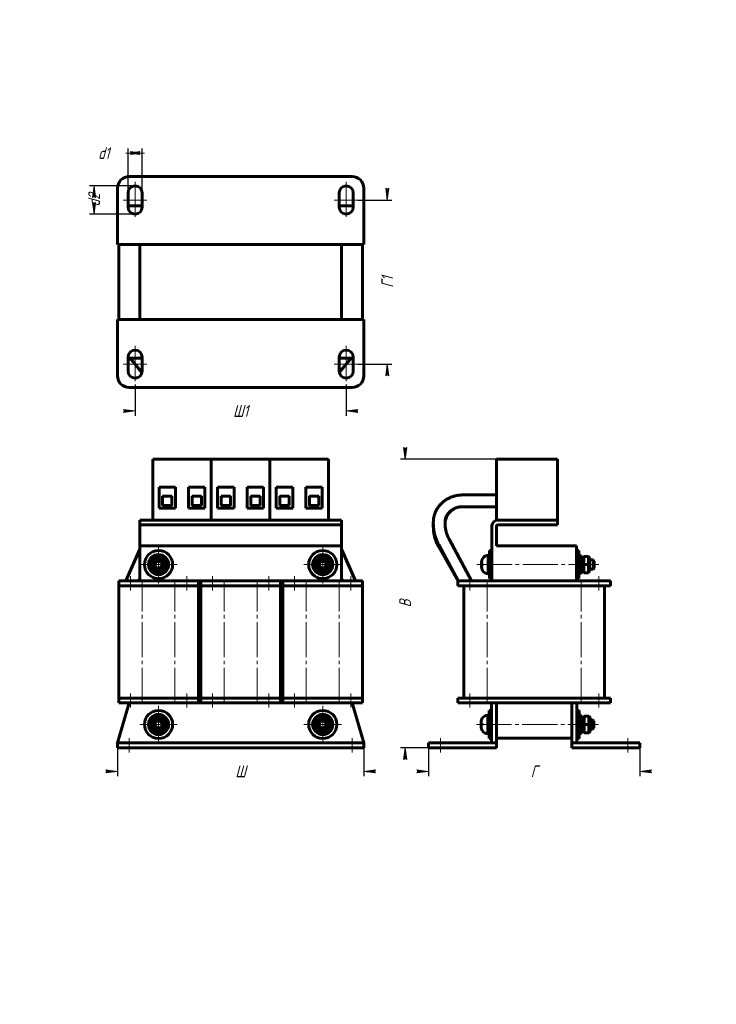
# Model space of a CAD drawing. Header units: millimetres. Extents: x 0 to 297, y 0 to 420.
import ezdxf

# ---------------------------------------------------------------- set-up
doc = ezdxf.new("R2010")
doc.units = ezdxf.units.MM
for name, pattern in [('K5LT_AXLED', [19.5, 15, -1.5, 1.5, -1.5]), ('K5LT_BASIC', [0]), ('K5LT_THIN', [0])]:
    doc.linetypes.add(name, pattern=pattern)
doc.layers.add('Системный слой', color=7, linetype='Continuous')
doc.styles.add('KDIMTEXTSTYLE', font='GOST_AU.SHX', dxfattribs={"width": 0.96, "oblique": 15, "height": 5})
doc.dimstyles.new('KDIMSTYLE (1.00)', dxfattribs={"dimtxt": 5, "dimasz": 1, "dimexe": 2, "dimexo": 0, "dimgap": 1, "dimtad": 1, "dimtxsty": 'KDIMTEXTSTYLE', "dimsah": 1, "dimcen": 0, "dimdle": 1, "dimadec": 0, "dimazin": 0, "dimtfac": 0.667, "dimtmove": 0, "dimatfit": 3, "dimfxl": 1, "dimtvp": 1, "dimtolj": 1, "dimtzin": 0, "dimarcsym": 0})

# ---------------------------------------------------------------- blocks, each defined once
blk = doc.blocks.new('U0')
at = {"layer": 'Системный слой', "color": 30, "linetype": 'K5LT_AXLED', "lineweight": 18, "true_color": 0xff8000}
for q in [(59.2, 127.37), (51.2, 119.37), (67.2, 119.37), (59.2, 111.37)]:
    blk.add_line((59.2, 119.37), q, dxfattribs=at)
blk = doc.blocks.new('U1')
at = {"layer": 'Системный слой', "color": 30, "linetype": 'K5LT_AXLED', "lineweight": 18, "true_color": 0xff8000}
for q in [(59.2, 195.57), (51.2, 187.57), (67.2, 187.57), (59.2, 179.57)]:
    blk.add_line((59.2, 187.57), q, dxfattribs=at)
blk = doc.blocks.new('U2')
at = {"layer": 'Системный слой', "color": 30, "linetype": 'K5LT_AXLED', "lineweight": 18, "true_color": 0xff8000}
for q in [(129.2, 127.37), (121.2, 119.37), (137.2, 119.37), (129.2, 111.37)]:
    blk.add_line((129.2, 119.37), q, dxfattribs=at)
blk = doc.blocks.new('U3')
at = {"layer": 'Системный слой', "color": 30, "linetype": 'K5LT_AXLED', "lineweight": 18, "true_color": 0xff8000}
for q in [(129.2, 195.57), (121.2, 187.57), (137.2, 187.57), (129.2, 179.57)]:
    blk.add_line((129.2, 187.57), q, dxfattribs=at)
blk = doc.blocks.new('KDIMARROW_01')
at = {"layer": 'Системный слой'}
blk.add_hatch(color=0, dxfattribs=at).paths.add_polyline_path([(-5, -0.66), (0, 0), (-5, 0.66), (-4.5, 0)])
at = {"layer": 'Системный слой', "color": 0, "linetype": 'K5LT_THIN', "lineweight": 18}
for p, q in [((-4.5, 0), (-5, 0.66)), ((-5, 0.66), (0, 0)), ((0, 0), (-5, -0.66)), ((-5, -0.66), (-4.5, 0)), ((0, 0), (-1, 0))]:
    blk.add_line(p, q, dxfattribs=at)
blk = doc.blocks.new('KDIMARROW_02')
at = {"layer": 'Системный слой'}
blk.add_hatch(color=0, dxfattribs=at).paths.add_polyline_path([(4.5, 0), (5, 0.66), (0, 0), (5, -0.66)])
at = {"layer": 'Системный слой', "color": 0, "linetype": 'K5LT_THIN', "lineweight": 18}
for p, q in [((0, 0), (-1, 0)), ((5, 0.66), (0, 0)), ((0, 0), (5, -0.66)), ((0, 0), (7, 0)), ((4.5, 0), (5, 0.66)), ((5, -0.66), (4.5, 0))]:
    blk.add_line(p, q, dxfattribs=at)

msp = doc.modelspace()

# ---------------------------------------------------------------- linework, layer by layer
at = {"layer": 'Системный слой', "color": 150, "linetype": 'K5LT_BASIC', "lineweight": 60, "true_color": 0x0080ff}
for p, q in [((46.703, 353.086), (141.703, 353.086)), ((41.703, 324.086), (41.703, 348.086)), ((46.203, 340.086), (46.203, 346.086)), ((52.203, 346.086), (52.203, 340.086)), ((136.203, 340.086), (136.203, 346.086)), ((142.203, 346.086), (142.203, 340.086)), ((146.703, 348.086), (146.703, 324.086)), ((47.203, 340.586), (52.203, 340.586)), ((136.203, 340.586), (141.203, 340.586)), ((146.703, 324.086), (41.703, 324.086)), ((42.203, 292.086), (42.203, 324.086)), ((51.203, 292.086), (51.203, 324.086)), ((137.203, 324.086), (137.203, 292.086)), ((146.203, 324.086), (146.203, 292.086)), ((41.703, 268.086), (41.703, 292.086)), ((41.703, 292.086), (146.703, 292.086)), ((146.703, 292.086), (146.703, 268.086)), ((46.203, 270.086), (46.203, 276.086)), ((52.141, 269.477), (47.151, 275.586)), ((52.203, 275.586), (47.203, 275.586)), ((52.203, 276.086), (52.203, 270.086)), ((136.203, 270.086), (136.203, 276.086)), ((141.203, 275.586), (136.203, 275.586)), ((136.266, 269.477), (141.256, 275.586)), ((142.203, 276.086), (142.203, 270.086)), ((141.703, 263.086), (46.703, 263.086)), ((56.703, 206.571), (56.703, 232.571)), ((56.703, 232.571), (81.703, 232.571)), ((81.703, 206.571), (81.703, 232.571)), ((81.703, 232.571), (106.703, 232.571)), ((81.703, 206.571), (81.703, 232.571)), ((106.703, 206.571), (106.703, 232.571)), ((106.703, 206.571), (106.703, 232.571)), ((106.703, 232.571), (131.703, 232.571)), ((131.703, 206.571), (131.703, 232.571)), ((203.353, 206.571), (203.353, 232.571)), ((203.353, 232.571), (229.353, 232.571)), ((229.353, 206.571), (229.353, 232.571)), ((66.403, 220.571), (59.403, 220.571)), ((59.403, 220.571), (59.403, 211.571)), ((66.403, 211.571), (66.403, 220.571)), ((72.003, 220.571), (72.003, 211.571)), ((79.003, 220.571), (72.003, 220.571)), ((79.003, 211.571), (79.003, 220.571)), ((91.403, 220.571), (84.403, 220.571)), ((84.403, 220.571), (84.403, 211.571)), ((91.403, 211.571), (91.403, 220.571)), ((97.003, 220.571), (97.003, 211.571)), ((104.003, 220.571), (97.003, 220.571)), ((104.003, 211.571), (104.003, 220.571)), ((116.403, 220.571), (109.403, 220.571)), ((109.403, 220.571), (109.403, 211.571)), ((116.403, 211.571), (116.403, 220.571)), ((122.003, 220.571), (122.003, 211.571)), ((129.003, 220.571), (122.003, 220.571)), ((129.003, 211.571), (129.003, 220.571)), ((60.903, 216.771), (60.903, 212.771)), ((64.903, 216.771), (60.903, 216.771)), ((64.903, 212.771), (64.903, 216.771)), ((77.503, 216.771), (73.503, 216.771)), ((73.503, 216.771), (73.503, 212.771)), ((77.503, 212.771), (77.503, 216.771)), ((85.903, 216.771), (85.903, 212.771)), ((89.903, 216.771), (85.903, 216.771)), ((89.903, 212.771), (89.903, 216.771)), ((102.503, 216.771), (98.503, 216.771)), ((98.503, 216.771), (98.503, 212.771)), ((102.503, 212.771), (102.503, 216.771)), ((110.903, 216.771), (110.903, 212.771)), ((114.903, 216.771), (110.903, 216.771)), ((114.903, 212.771), (114.903, 216.771)), ((127.503, 216.771), (123.503, 216.771)), ((123.503, 216.771), (123.503, 212.771)), ((127.503, 212.771), (127.503, 216.771)), ((203.353, 217.271), (188.853, 217.271)), ((59.403, 211.571), (66.403, 211.571)), ((60.903, 212.771), (64.903, 212.771)), ((64.903, 213.102), (64.759, 212.771)), ((72.003, 211.571), (79.003, 211.571)), ((73.503, 212.771), (77.503, 212.771)), ((84.403, 211.571), (91.403, 211.571)), ((85.903, 212.771), (89.903, 212.771)), ((97.003, 211.571), (104.003, 211.571)), ((98.503, 212.771), (102.503, 212.771)), ((109.403, 211.571), (116.403, 211.571)), ((110.903, 212.771), (114.903, 212.771)), ((122.003, 211.571), (129.003, 211.571)), ((123.503, 213.102), (123.648, 212.771)), ((123.503, 212.771), (127.503, 212.771)), ((203.353, 212.271), (188.853, 212.271)), ((51.203, 206.571), (56.203, 206.571)), ((51.203, 206.571), (51.203, 204.571)), ((132.203, 206.571), (56.203, 206.571)), ((56.619, 206.601), (56.606, 206.571)), ((56.703, 206.795), (56.619, 206.601)), ((56.703, 206.571), (81.703, 206.571)), ((81.703, 206.571), (106.703, 206.571)), ((106.703, 206.571), (131.703, 206.571)), ((131.703, 206.795), (131.788, 206.601)), ((131.788, 206.601), (131.801, 206.571)), ((132.203, 206.571), (137.203, 206.571)), ((137.203, 204.571), (137.203, 206.571)), ((203.353, 206.571), (203.853, 206.571)), ((203.853, 206.571), (224.353, 206.571)), ((224.353, 206.571), (229.353, 206.571)), ((229.353, 206.571), (229.353, 204.571)), ((56.203, 204.571), (51.203, 204.571)), ((51.203, 204.071), (51.203, 204.571)), ((51.203, 195.571), (51.203, 204.071)), ((56.203, 204.571), (132.203, 204.571)), ((137.203, 204.571), (132.203, 204.571)), ((137.203, 204.571), (137.203, 204.071)), ((137.203, 195.571), (137.203, 204.071)), ((176.353, 205.602), (176.353, 205.26)), ((176.353, 204.907), (176.353, 204.822)), ((176.353, 204.822), (176.353, 203.731)), ((181.353, 205.602), (181.353, 205.26)), ((201.353, 180.571), (201.353, 204.071)), ((203.353, 195.571), (203.353, 204.071)), ((203.853, 204.571), (224.353, 204.571)), ((229.353, 204.571), (224.353, 204.571)), ((183.091, 198.384), (192.587, 180.571)), ((51.203, 194.166), (45.283, 180.571)), ((51.203, 180.571), (51.203, 195.571)), ((51.203, 195.571), (137.203, 195.571)), ((137.203, 180.571), (137.203, 195.571)), ((137.203, 194.166), (143.124, 180.571)), ((178.576, 195.235), (186.804, 180.571)), ((178.679, 196.031), (186.921, 180.571)), ((200.353, 193.571), (201.353, 193.571)), ((200.353, 193.571), (200.353, 181.571)), ((203.353, 195.571), (237.353, 195.571)), ((237.353, 180.571), (237.353, 195.571)), ((237.353, 193.571), (238.353, 193.571)), ((238.353, 193.571), (238.353, 181.571)), ((57.183, 191.071), (55.162, 187.571)), ((57.471, 190.571), (55.739, 187.571)), ((61.224, 191.071), (57.183, 191.071)), ((57.183, 191.071), (57.471, 190.571)), ((60.935, 190.571), (57.471, 190.571)), ((61.224, 191.071), (60.935, 190.571)), ((62.667, 187.571), (60.935, 190.571)), ((63.245, 187.571), (61.224, 191.071)), ((127.183, 191.071), (125.162, 187.571)), ((127.471, 190.571), (125.739, 187.571)), ((131.224, 191.071), (127.183, 191.071)), ((127.183, 191.071), (127.471, 190.571)), ((130.935, 190.571), (127.471, 190.571)), ((131.224, 191.071), (130.935, 190.571)), ((132.667, 187.571), (130.935, 190.571)), ((133.245, 187.571), (131.224, 191.071)), ((197.329, 190.071), (197.336, 190.071)), ((199.753, 191.871), (199.753, 183.271)), ((199.753, 191.871), (200.353, 191.871)), ((238.353, 191.871), (238.953, 191.871)), ((238.953, 191.871), (238.953, 183.271)), ((240.453, 191.071), (239.953, 190.571)), ((239.953, 190.571), (239.953, 187.571)), ((240.453, 191.071), (242.453, 191.071)), ((240.453, 191.071), (240.453, 187.571)), ((242.453, 191.071), (242.453, 187.571)), ((242.453, 191.071), (242.953, 190.571)), ((242.953, 190.571), (242.953, 187.571)), ((242.953, 189.571), (244.453, 189.571)), ((244.453, 189.571), (244.453, 185.571)), ((244.453, 189.571), (244.953, 189.071)), ((244.953, 189.071), (244.953, 186.071)), ((55.162, 187.571), (57.183, 184.071)), ((55.162, 187.571), (55.739, 187.571)), ((55.739, 187.571), (57.471, 184.571)), ((60.935, 184.571), (62.667, 187.571)), ((61.224, 184.071), (63.245, 187.571)), ((63.245, 187.571), (62.667, 187.571)), ((125.162, 187.571), (127.183, 184.071)), ((125.162, 187.571), (125.739, 187.571)), ((125.739, 187.571), (127.471, 184.571)), ((130.935, 184.571), (132.667, 187.571)), ((131.224, 184.071), (133.245, 187.571)), ((133.245, 187.571), (132.667, 187.571)), ((196.953, 187.821), (196.953, 188.642)), ((196.953, 187.821), (197.336, 187.821)), ((196.953, 186.499), (196.953, 187.321)), ((197.336, 187.321), (196.953, 187.321)), ((197.336, 185.071), (197.329, 185.071)), ((239.953, 187.571), (239.953, 184.571)), ((240.453, 187.571), (239.953, 187.571)), ((240.453, 187.571), (242.453, 187.571)), ((240.453, 187.571), (240.453, 184.071)), ((242.453, 187.571), (242.453, 184.071)), ((242.453, 187.571), (242.953, 187.571)), ((242.953, 187.571), (242.953, 184.571)), ((242.953, 185.571), (244.453, 185.571)), ((244.453, 185.571), (244.953, 186.071)), ((51.203, 181.643), (50.737, 180.571)), ((57.183, 184.071), (57.471, 184.571)), ((57.183, 184.071), (61.224, 184.071)), ((57.471, 184.571), (60.935, 184.571)), ((61.224, 184.071), (60.935, 184.571)), ((127.183, 184.071), (127.471, 184.571)), ((127.183, 184.071), (131.224, 184.071)), ((127.471, 184.571), (130.935, 184.571)), ((131.224, 184.071), (130.935, 184.571)), ((137.203, 181.643), (137.67, 180.571)), ((199.753, 183.271), (200.353, 183.271)), ((200.353, 181.571), (201.353, 181.571)), ((237.353, 181.571), (238.353, 181.571)), ((238.353, 183.271), (238.953, 183.271)), ((240.453, 184.071), (239.953, 184.571)), ((240.453, 184.071), (242.453, 184.071)), ((242.453, 184.071), (242.953, 184.571)), ((42.203, 180.571), (47.203, 180.571)), ((42.203, 178.571), (42.203, 180.571)), ((42.203, 130.571), (42.203, 178.571)), ((42.203, 178.571), (47.203, 178.571)), ((47.203, 180.571), (71.203, 180.571)), ((47.203, 178.571), (71.203, 178.571)), ((71.203, 180.571), (76.203, 180.571)), ((71.203, 178.571), (76.203, 178.571)), ((76.203, 180.571), (77.203, 180.571)), ((76.203, 178.571), (76.203, 180.571)), ((76.203, 130.571), (76.203, 178.571)), ((77.203, 180.571), (82.203, 180.571)), ((77.203, 178.571), (77.203, 180.571)), ((77.203, 130.571), (77.203, 178.571)), ((77.203, 178.571), (82.203, 178.571)), ((82.203, 180.571), (106.203, 180.571)), ((82.203, 178.571), (106.203, 178.571)), ((106.203, 180.571), (111.203, 180.571)), ((106.203, 178.571), (111.203, 178.571)), ((111.203, 178.571), (111.203, 180.571)), ((111.203, 180.571), (112.203, 180.571)), ((111.203, 130.571), (111.203, 178.571)), ((112.203, 180.571), (117.203, 180.571)), ((112.203, 178.571), (112.203, 180.571)), ((112.203, 130.571), (112.203, 178.571)), ((112.203, 178.571), (117.203, 178.571)), ((117.203, 180.571), (141.203, 180.571)), ((117.203, 178.571), (141.203, 178.571)), ((141.203, 180.571), (146.203, 180.571)), ((141.203, 178.571), (146.203, 178.571)), ((146.203, 178.571), (146.203, 180.571)), ((146.203, 130.571), (146.203, 178.571)), ((186.853, 180.571), (186.804, 180.571)), ((186.853, 178.571), (186.853, 180.571)), ((186.853, 180.571), (191.853, 180.571)), ((186.853, 178.571), (191.853, 178.571)), ((189.353, 130.571), (189.353, 178.571)), ((191.853, 180.571), (246.853, 180.571)), ((191.853, 178.571), (246.853, 178.571)), ((199.353, 178.571), (239.353, 178.571)), ((246.853, 180.571), (251.853, 180.571)), ((246.853, 178.571), (251.853, 178.571)), ((249.353, 130.571), (249.353, 178.571)), ((251.853, 178.571), (251.853, 180.571)), ((42.203, 130.571), (47.203, 130.571)), ((42.203, 128.571), (42.203, 130.571)), ((47.203, 130.571), (71.203, 130.571)), ((71.203, 130.571), (76.203, 130.571)), ((76.203, 128.571), (76.203, 130.571)), ((77.203, 130.571), (82.203, 130.571)), ((77.203, 128.571), (77.203, 130.571)), ((82.203, 130.571), (106.203, 130.571)), ((106.203, 130.571), (111.203, 130.571)), ((111.203, 128.571), (111.203, 130.571)), ((112.203, 130.571), (117.203, 130.571)), ((112.203, 128.571), (112.203, 130.571)), ((117.203, 130.571), (141.203, 130.571)), ((141.203, 130.571), (146.203, 130.571)), ((146.203, 128.571), (146.203, 130.571)), ((186.853, 128.571), (186.853, 130.571)), ((186.853, 130.571), (191.853, 130.571)), ((191.853, 130.571), (246.853, 130.571)), ((199.353, 130.571), (239.353, 130.571)), ((246.853, 130.571), (251.853, 130.571)), ((251.853, 128.571), (251.853, 130.571)), ((41.703, 111.571), (46.703, 128.571)), ((42.203, 128.571), (47.203, 128.571)), ((47.203, 128.571), (71.203, 128.571)), ((71.203, 128.571), (76.203, 128.571)), ((76.203, 128.571), (77.203, 128.571)), ((77.203, 128.571), (82.203, 128.571)), ((82.203, 128.571), (106.203, 128.571)), ((106.203, 128.571), (111.203, 128.571)), ((111.203, 128.571), (112.203, 128.571)), ((112.203, 128.571), (117.203, 128.571)), ((117.203, 128.571), (141.203, 128.571)), ((141.203, 128.571), (146.203, 128.571)), ((141.703, 128.571), (146.703, 111.571)), ((186.853, 128.571), (191.853, 128.571)), ((191.853, 128.571), (246.853, 128.571)), ((201.153, 128.571), (201.153, 111.571)), ((203.353, 111.571), (203.353, 128.571)), ((235.353, 128.571), (235.353, 111.571)), ((237.553, 111.571), (237.553, 128.571)), ((246.853, 128.571), (251.853, 128.571)), ((57.183, 122.871), (55.162, 119.371)), ((57.471, 122.371), (55.739, 119.371)), ((61.224, 122.871), (57.183, 122.871)), ((57.183, 122.871), (57.471, 122.371)), ((60.935, 122.371), (57.471, 122.371)), ((61.224, 122.871), (60.935, 122.371)), ((62.667, 119.371), (60.935, 122.371)), ((63.245, 119.371), (61.224, 122.871)), ((127.183, 122.871), (125.162, 119.371)), ((127.471, 122.371), (125.739, 119.371)), ((131.224, 122.871), (127.183, 122.871)), ((127.183, 122.871), (127.471, 122.371)), ((130.935, 122.371), (127.471, 122.371)), ((131.224, 122.871), (130.935, 122.371)), ((132.667, 119.371), (130.935, 122.371)), ((133.245, 119.371), (131.224, 122.871)), ((197.129, 121.871), (197.136, 121.871)), ((199.553, 123.671), (199.553, 115.071)), ((199.553, 123.671), (200.153, 123.671)), ((200.153, 125.371), (201.153, 125.371)), ((200.153, 125.371), (200.153, 113.371)), ((237.553, 125.371), (238.553, 125.371)), ((238.553, 125.371), (238.553, 113.371)), ((238.553, 123.671), (239.153, 123.671)), ((239.153, 123.671), (239.153, 115.071)), ((240.653, 122.871), (240.153, 122.371)), ((240.153, 122.371), (240.153, 119.371)), ((240.653, 122.871), (242.653, 122.871)), ((240.653, 122.871), (240.653, 119.371)), ((242.653, 122.871), (242.653, 119.371)), ((242.653, 122.871), (243.153, 122.371)), ((243.153, 122.371), (243.153, 119.371)), ((55.162, 119.371), (57.183, 115.871)), ((55.162, 119.371), (55.739, 119.371)), ((55.739, 119.371), (57.471, 116.371)), ((60.935, 116.371), (62.667, 119.371)), ((61.224, 115.871), (63.245, 119.371)), ((63.245, 119.371), (62.667, 119.371)), ((125.162, 119.371), (127.183, 115.871)), ((125.162, 119.371), (125.739, 119.371)), ((125.739, 119.371), (127.471, 116.371)), ((130.935, 116.371), (132.667, 119.371)), ((131.224, 115.871), (133.245, 119.371)), ((133.245, 119.371), (132.667, 119.371)), ((196.753, 119.621), (196.753, 120.442)), ((196.753, 119.621), (197.136, 119.621)), ((196.753, 118.299), (196.753, 119.121)), ((197.136, 119.121), (196.753, 119.121)), ((240.153, 119.371), (240.153, 116.371)), ((240.653, 119.371), (240.153, 119.371)), ((240.653, 119.371), (242.653, 119.371)), ((240.653, 119.371), (240.653, 115.871)), ((242.653, 119.371), (242.653, 115.871)), ((242.653, 119.371), (243.153, 119.371)), ((243.153, 121.371), (244.253, 121.371)), ((243.153, 119.371), (243.153, 116.371)), ((244.253, 121.371), (244.253, 117.371)), ((244.253, 121.371), (244.753, 120.871)), ((244.253, 117.371), (244.753, 117.871)), ((244.753, 120.871), (244.753, 117.871)), ((57.183, 115.871), (57.471, 116.371)), ((57.183, 115.871), (61.224, 115.871)), ((57.471, 116.371), (60.935, 116.371)), ((61.224, 115.871), (60.935, 116.371)), ((127.183, 115.871), (127.471, 116.371)), ((127.183, 115.871), (131.224, 115.871)), ((127.471, 116.371), (130.935, 116.371)), ((131.224, 115.871), (130.935, 116.371)), ((197.136, 116.871), (197.129, 116.871)), ((199.553, 115.071), (200.153, 115.071)), ((203.353, 113.571), (235.353, 113.571)), ((238.553, 115.071), (239.153, 115.071)), ((240.653, 115.871), (240.153, 116.371)), ((240.653, 115.871), (242.653, 115.871)), ((242.653, 115.871), (243.153, 116.371)), ((243.153, 117.371), (244.253, 117.371)), ((41.703, 109.371), (41.703, 111.571)), ((41.703, 111.571), (46.703, 111.571)), ((41.703, 109.371), (46.703, 109.371)), ((46.703, 111.571), (141.703, 111.571)), ((46.703, 109.371), (141.703, 109.371)), ((141.703, 111.571), (146.703, 111.571)), ((141.703, 109.371), (146.703, 109.371)), ((146.703, 109.371), (146.703, 111.571)), ((174.353, 109.371), (174.353, 111.571)), ((174.353, 111.571), (179.353, 111.571)), ((174.353, 109.371), (179.353, 109.371)), ((179.353, 111.571), (201.153, 111.571)), ((179.353, 109.371), (203.353, 109.371)), ((200.153, 113.371), (201.153, 113.371)), ((201.153, 111.571), (203.353, 111.571)), ((203.353, 109.371), (203.353, 111.571)), ((235.353, 109.371), (235.353, 111.571)), ((235.353, 111.571), (237.553, 111.571)), ((235.353, 109.371), (259.353, 109.371)), ((237.553, 113.371), (238.553, 113.371)), ((237.553, 111.571), (259.353, 111.571)), ((259.353, 111.571), (264.353, 111.571)), ((259.353, 109.371), (264.353, 109.371)), ((264.353, 109.371), (264.353, 111.571))]:
    msp.add_line(p, q, dxfattribs=at)
at = {"layer": 'Системный слой', "color": 30, "linetype": 'K5LT_AXLED', "lineweight": 18, "true_color": 0xff8000}
for p, q in [((49.203, 350.879), (49.203, 334.394)), ((139.203, 350.879), (139.203, 334.394)), ((44.14, 343.086), (54.274, 343.086)), ((134.14, 343.086), (144.274, 343.086)), ((49.203, 280.879), (49.203, 264.394)), ((139.203, 280.879), (139.203, 264.394)), ((44.14, 273.086), (54.274, 273.086)), ((134.14, 273.086), (144.274, 273.086)), ((194.953, 187.571), (246.953, 187.571)), ((197.753, 187.571), (200.353, 187.571)), ((200.353, 187.571), (203.353, 187.571)), ((235.353, 187.571), (238.353, 187.571)), ((238.353, 187.571), (240.953, 187.571)), ((47.203, 176.571), (47.203, 182.571)), ((71.203, 176.571), (71.203, 182.571)), ((82.203, 176.571), (82.203, 182.571)), ((106.203, 176.571), (106.203, 182.571)), ((117.203, 176.571), (117.203, 182.571)), ((141.203, 176.571), (141.203, 182.571)), ((191.853, 176.571), (191.853, 182.571)), ((246.853, 176.571), (246.853, 182.571)), ((52.203, 128.571), (52.203, 180.571)), ((66.203, 128.571), (66.203, 180.571)), ((87.203, 128.571), (87.203, 180.571)), ((101.203, 128.571), (101.203, 180.571)), ((122.203, 128.571), (122.203, 180.571)), ((136.203, 128.571), (136.203, 180.571)), ((199.353, 128.571), (199.353, 180.571)), ((239.353, 128.571), (239.353, 180.571)), ((47.203, 126.571), (47.203, 132.571)), ((71.203, 126.571), (71.203, 132.571)), ((82.203, 126.571), (82.203, 132.571)), ((106.203, 126.571), (106.203, 132.571)), ((117.203, 126.571), (117.203, 132.571)), ((141.203, 126.571), (141.203, 132.571)), ((191.853, 126.571), (191.853, 132.571)), ((246.853, 126.571), (246.853, 132.571)), ((194.753, 119.371), (246.753, 119.371)), ((197.553, 119.371), (200.153, 119.371)), ((200.153, 119.371), (203.153, 119.371)), ((235.553, 119.371), (238.553, 119.371)), ((238.553, 119.371), (241.153, 119.371)), ((46.703, 107.371), (46.703, 113.571)), ((141.703, 107.371), (141.703, 113.571)), ((179.353, 107.371), (179.353, 113.571)), ((259.353, 107.371), (259.353, 113.571))]:
    msp.add_line(p, q, dxfattribs=at)
at = {"layer": 'Системный слой', "color": 150, "linetype": 'K5LT_BASIC', "lineweight": 60, "true_color": 0x0080ff}
for centre, radius in [((59.203, 187.571), 6), ((129.203, 187.571), 6), ((59.203, 187.571), 4.3), ((59.203, 187.571), 2.5), ((59.203, 187.571), 2), ((59.203, 187.571), 1.5), ((129.203, 187.571), 4.3), ((129.203, 187.571), 2.5), ((129.203, 187.571), 2), ((129.203, 187.571), 1.5), ((59.203, 119.371), 6), ((59.203, 119.371), 4.3), ((59.203, 119.371), 2.5), ((129.203, 119.371), 6), ((129.203, 119.371), 4.3), ((129.203, 119.371), 2.5), ((59.203, 119.371), 2), ((59.203, 119.371), 1.5), ((129.203, 119.371), 2), ((129.203, 119.371), 1.5)]:
    msp.add_circle(centre, radius, dxfattribs=at)
for centre, radius, start, end in [((46.703, 348.086), 5, 90, 180), ((141.703, 348.086), 5, 0, 90), ((49.203, 346.086), 3, 0, 180), ((139.203, 346.086), 3, 0, 180), ((47.203, 335.586), 5, 90, 101.53696), ((141.203, 335.586), 5, 78.46304, 90), ((49.203, 340.086), 3, 180, 0), ((139.203, 340.086), 3, 180, 0), ((49.203, 276.086), 3, 0, 180), ((139.203, 276.086), 3, 0, 180), ((47.203, 280.586), 5, 258.46304, 270), ((141.203, 280.586), 5, 270, 281.53696), ((49.203, 270.086), 3, 180, 0), ((139.203, 270.086), 3, 180, 0), ((46.703, 268.086), 5, 180, 270), ((141.703, 268.086), 5, 270, 0), ((62.903, 214.771), 2.5, 126.8699, 143.1301), ((62.903, 214.771), 2.5, 36.8699, 53.1301), ((75.503, 214.771), 2.5, 126.8699, 143.1301), ((75.503, 214.771), 2.5, 36.8699, 53.1301), ((87.903, 214.771), 2.5, 126.8699, 143.1301), ((87.903, 214.771), 2.5, 36.8699, 53.1301), ((100.503, 214.771), 2.5, 126.8699, 143.1301), ((100.503, 214.771), 2.5, 36.8699, 53.1301), ((112.903, 214.771), 2.5, 126.8699, 143.1301), ((112.903, 214.771), 2.5, 36.8699, 53.1301), ((125.503, 214.771), 2.5, 126.8699, 143.1301), ((125.503, 214.771), 2.5, 36.8699, 53.1301), ((62.903, 214.771), 2.5, 216.8699, 233.1301), ((62.903, 214.771), 2.5, 306.8699, 323.1301), ((75.503, 214.771), 2.5, 216.8699, 233.1301), ((75.503, 214.771), 2.5, 306.8699, 323.1301), ((87.903, 214.771), 2.5, 216.8699, 233.1301), ((87.903, 214.771), 2.5, 306.8699, 323.1301), ((100.503, 214.771), 2.5, 216.8699, 233.1301), ((100.503, 214.771), 2.5, 306.8699, 323.1301), ((112.903, 214.771), 2.5, 216.8699, 233.1301), ((112.903, 214.771), 2.5, 306.8699, 323.1301), ((125.503, 214.771), 2.5, 216.8699, 233.1301), ((125.503, 214.771), 2.5, 306.8699, 323.1301), ((203.853, 204.071), 2.5, 90, 180), ((203.853, 204.071), 0.5, 90, 180), ((199.753, 188.671), 2.8, 90, 150.00002), ((199.753, 186.471), 2.8, 209.99998, 270), ((239.453, 184.821), 0.5, 180, 0), ((199.553, 120.471), 2.8, 90, 150.00002), ((199.553, 118.271), 2.8, 209.99998, 270), ((239.653, 116.621), 0.5, 180, 0)]:
    msp.add_arc(centre, radius, start, end, dxfattribs=at)
for points, knots in [([(188.853, 217.271), (188.342, 217.271), (187.83, 217.241), (186.822, 217.125), (186.325, 217.039), (185.355, 216.815), (184.883, 216.677), (184.272, 216.461), (184.125, 216.406), (183.91, 216.321), (183.842, 216.293), (183.653, 216.215), (183.533, 216.163), (183.198, 216.012), (182.984, 215.908), (182.358, 215.583), (181.955, 215.345), (181.186, 214.83), (180.819, 214.554), (180.126, 213.97), (179.8, 213.662), (179.188, 213.017), (178.904, 212.681), (178.378, 211.985), (178.136, 211.626), (177.699, 210.888), (177.503, 210.51), (177.156, 209.739), (177.005, 209.346), (176.751, 208.551), (176.646, 208.148), (176.484, 207.336), (176.426, 206.927), (176.366, 206.212), (176.353, 205.907), (176.353, 205.602)], [0, 0, 0, 0, 1.5742933, 1.5742933, 3.1262399, 3.1262399, 4.6462734, 4.6462734, 5.1344738, 5.1344738, 5.3632943, 5.3632943, 5.7700886, 5.7700886, 6.5074036, 6.5074036, 7.9696123, 7.9696123, 9.4086754, 9.4086754, 10.8263863, 10.8263863, 12.225163, 12.225163, 13.6076834, 13.6076834, 14.9744816, 14.9744816, 16.3283686, 16.3283686, 17.6734066, 17.6734066, 19.0105165, 19.0105165, 20, 20, 20, 20]), ([(188.853, 212.271), (188.699, 212.271), (188.544, 212.266), (188.184, 212.247), (187.978, 212.228), (187.462, 212.161), (187.154, 212.103), (186.555, 211.955), (186.264, 211.865), (185.702, 211.658), (185.432, 211.54), (184.99, 211.318), (184.814, 211.221), (184.504, 211.034), (184.369, 210.946), (184.125, 210.777), (184.016, 210.696), (183.697, 210.447), (183.496, 210.271), (183.121, 209.904), (182.947, 209.714), (182.627, 209.322), (182.48, 209.121), (182.215, 208.71), (182.096, 208.5), (181.885, 208.074), (181.793, 207.859), (181.635, 207.424), (181.569, 207.204), (181.464, 206.763), (181.424, 206.541), (181.368, 206.08), (181.353, 205.841), (181.353, 205.602)], [0, 0, 0, 0, 0.8122185, 0.8122185, 1.8951766, 1.8951766, 3.5462819, 3.5462819, 5.1631562, 5.1631562, 6.7476132, 6.7476132, 7.8431839, 7.8431839, 8.7314242, 8.7314242, 9.4850463, 9.4850463, 10.9872907, 10.9872907, 12.4619831, 12.4619831, 13.9113204, 13.9113204, 15.3388676, 15.3388676, 16.7485731, 16.7485731, 18.1417077, 18.1417077, 19.5238171, 19.5238171, 21, 21, 21, 21]), ([(188.853, 212.271), (188.539, 212.271), (188.225, 212.251), (187.602, 212.173), (187.294, 212.115), (186.69, 211.961), (186.394, 211.866), (185.817, 211.64), (185.537, 211.51), (184.996, 211.217), (184.735, 211.055), (184.237, 210.701), (184, 210.509), (183.551, 210.099), (183.34, 209.881), (182.947, 209.422), (182.764, 209.181), (182.431, 208.681), (182.28, 208.421), (182.011, 207.886), (181.893, 207.611), (181.69, 207.05), (181.606, 206.763), (181.487, 206.244), (181.446, 206.012), (181.396, 205.625), (181.38, 205.471), (181.363, 205.213), (181.359, 205.109), (181.356, 205.005)], [0, 0, 0, 0, 1.6802871, 1.6802871, 3.350596, 3.350596, 5.0106711, 5.0106711, 6.6611101, 6.6611101, 8.3024617, 8.3024617, 9.9354796, 9.9354796, 11.5610831, 11.5610831, 13.1801974, 13.1801974, 14.7933776, 14.7933776, 16.4016635, 16.4016635, 18.0067788, 18.0067788, 19.2766109, 19.2766109, 20.1096156, 20.1096156, 20.6711748, 20.6711748, 20.6711748, 20.6711748]), ([(176.353, 205.26), (176.353, 205.194), (176.354, 205.129), (176.355, 205.048), (176.354, 205.032), (176.356, 204.987), (176.356, 204.957), (176.357, 204.897), (176.357, 204.867), (176.358, 204.827), (176.358, 204.817), (176.372, 204.49), (176.389, 204.175), (176.404, 203.857), (176.405, 203.854), (176.407, 203.829), (176.408, 203.807), (176.413, 203.748), (176.415, 203.711), (176.435, 203.499), (176.45, 203.324), (176.495, 202.915), (176.525, 202.682), (176.626, 201.991), (176.71, 201.536), (176.948, 200.458), (177.116, 199.84), (177.514, 198.62), (177.744, 198.019), (178.209, 196.955), (178.435, 196.489), (178.679, 196.031)], [0, 0, 0, 0, 0.3696639, 0.3696639, 0.4565951, 0.4565951, 0.6267901, 0.6267901, 0.7934569, 0.7934569, 0.8536641, 0.8536641, 2.6356382, 2.6356382, 2.6511219, 2.6511219, 2.7768957, 2.7768957, 2.986886, 2.986886, 3.9774229, 3.9774229, 5.3037239, 5.3037239, 7.9121158, 7.9121158, 11.5121158, 11.5121158, 15.1121158, 15.1121158, 18, 18, 18, 18]), ([(176.355, 205.017), (176.353, 204.983), (176.354, 204.948), (176.354, 204.883), (176.353, 204.853), (176.353, 204.822)], [20.7911175, 20.7911175, 20.7911175, 20.7911175, 20.90223983, 20.90223983, 21, 21, 21, 21]), ([(176.353, 203.731), (176.353, 203.139), (176.384, 202.548), (176.505, 201.37), (176.595, 200.785), (176.836, 199.626), (176.986, 199.052), (177.299, 198.065), (177.449, 197.647), (177.709, 197.003), (177.808, 196.772), (178.015, 196.316), (178.124, 196.091), (178.346, 195.654), (178.459, 195.443), (178.576, 195.235)], [0, 0, 0, 0, 3.6, 3.6, 7.1999999, 7.1999999, 10.7999999, 10.7999999, 13.5002733, 13.5002733, 15.023453, 15.023453, 16.5466327, 16.5466327, 17.9999998, 17.9999998, 17.9999998, 17.9999998]), ([(181.353, 205.26), (181.353, 205.191), (181.354, 205.122), (181.355, 205.037), (181.355, 205.021), (181.375, 204.617), (181.385, 204.228), (181.471, 203.369), (181.541, 202.9), (181.728, 201.967), (181.845, 201.505), (182.089, 200.705), (182.207, 200.366), (182.4, 199.865), (182.467, 199.701), (182.607, 199.375), (182.68, 199.213), (182.862, 198.827), (182.973, 198.604), (183.091, 198.384)], [0, 0, 0, 0, 0.52282, 0.52282, 0.6446459, 0.6446459, 3.6, 3.6, 7.2, 7.2, 10.8, 10.8, 13.4958598, 13.4958598, 14.8211248, 14.8211248, 16.1463897, 16.1463897, 18, 18, 18, 18]), ([(181.356, 205.005), (181.363, 204.617), (181.385, 204.228), (181.471, 203.369), (181.541, 202.9), (181.728, 201.967), (181.845, 201.505), (182.089, 200.705), (182.207, 200.366), (182.4, 199.865), (182.467, 199.701), (182.607, 199.375), (182.68, 199.213), (182.862, 198.827), (182.973, 198.604), (183.091, 198.384)], [0.6446459, 0.6446459, 0.6446459, 0.6446459, 3.6, 3.6, 7.2, 7.2, 10.8, 10.8, 13.4958598, 13.4958598, 14.8211248, 14.8211248, 16.1463897, 16.1463897, 18, 18, 18, 18]), ([(196.953, 188.642), (196.953, 188.727), (196.96, 188.887), (196.988, 189.104), (197.03, 189.313), (197.087, 189.519), (197.166, 189.733), (197.249, 189.914), (197.309, 190.025), (197.336, 190.071)], [0, 0, 0, 0, 0.9300712, 1.7378798, 2.3729356, 3.250387, 4.0499636, 4.8495403, 5.4216088, 5.4216088, 5.4216088, 5.4216088]), ([(197.336, 190.071), (197.31, 190.027), (197.249, 189.915), (197.166, 189.733), (197.1, 189.555), (197.044, 189.368), (197.006, 189.201), (196.98, 189.04), (196.967, 188.928), (196.961, 188.849), (196.957, 188.785), (196.955, 188.737), (196.954, 188.69), (196.953, 188.658), (196.953, 188.642)], [0, 0, 0, 0, 0.5530765, 1.3826912, 2.1712218, 2.6151362, 3.502965, 4.0351315, 4.3817509, 4.7283702, 4.9016798, 5.0749895, 5.2482991, 5.4216088, 5.4216088, 5.4216088, 5.4216088]), ([(239.953, 190.309), (239.953, 190.33), (239.951, 190.372), (239.939, 190.434), (239.92, 190.494), (239.893, 190.551), (239.86, 190.604), (239.82, 190.653), (239.774, 190.696), (239.739, 190.722), (239.718, 190.735), (239.711, 190.74), (239.698, 190.747), (239.683, 190.755), (239.653, 190.77), (239.611, 190.787), (239.55, 190.803), (239.497, 190.81), (239.453, 190.811), (239.42, 190.81), (239.387, 190.807), (239.346, 190.8), (239.296, 190.787), (239.238, 190.764), (239.183, 190.733), (239.133, 190.696), (239.101, 190.666), (239.084, 190.647), (239.079, 190.641), (239.069, 190.63), (239.059, 190.617), (239.039, 190.59), (239.014, 190.551), (238.987, 190.494), (238.968, 190.434), (238.958, 190.383), (238.954, 190.341), (238.953, 190.32), (238.953, 190.309)], [0, 0, 0, 0, 1.0375839, 2.0751677, 3.1127516, 4.1500379, 5.1869463, 6.2233916, 7.2592539, 8.2943184, 8.3979126, 8.5014757, 8.7065287, 9.1166347, 9.3320541, 10.3674288, 11.4026124, 12.4376794, 12.9995864, 13.5614935, 14.1234005, 14.5965605, 15.6316276, 16.6666946, 17.7016451, 18.7361714, 19.7695927, 19.8732218, 19.9768878, 20.1787923, 20.5826012, 20.8116437, 21.848304, 22.8849643, 23.9212566, 24.9564699, 25.4780282, 25.9995864, 25.9995864, 25.9995864, 25.9995864]), ([(239.953, 190.309), (239.953, 190.33), (239.951, 190.372), (239.939, 190.434), (239.92, 190.494), (239.893, 190.551), (239.86, 190.604), (239.82, 190.653), (239.774, 190.696), (239.739, 190.722), (239.718, 190.735), (239.711, 190.74), (239.698, 190.747), (239.683, 190.755), (239.653, 190.77), (239.611, 190.787), (239.55, 190.803), (239.497, 190.81), (239.453, 190.811), (239.42, 190.81), (239.387, 190.807), (239.346, 190.8), (239.296, 190.787), (239.238, 190.764), (239.183, 190.733), (239.133, 190.696), (239.101, 190.666), (239.084, 190.647), (239.079, 190.641), (239.069, 190.63), (239.059, 190.617), (239.039, 190.59), (239.014, 190.551), (238.987, 190.494), (238.968, 190.434), (238.958, 190.383), (238.954, 190.341), (238.953, 190.32), (238.953, 190.309)], [0, 0, 0, 0, 1.0375839, 2.0751677, 3.1127516, 4.1500379, 5.1869463, 6.2233916, 7.2592539, 8.2943184, 8.3979126, 8.5014757, 8.7065287, 9.1166347, 9.3320541, 10.3674288, 11.4026124, 12.4376794, 12.9995864, 13.5614935, 14.1234005, 14.5965605, 15.6316276, 16.6666946, 17.7016451, 18.7361714, 19.7695927, 19.8732218, 19.9768878, 20.1787923, 20.5826012, 20.8116437, 21.848304, 22.8849643, 23.9212566, 24.9564699, 25.4780282, 25.9995864, 25.9995864, 25.9995864, 25.9995864]), ([(196.953, 186.499), (196.953, 186.414), (196.96, 186.254), (196.988, 186.037), (197.03, 185.828), (197.087, 185.623), (197.166, 185.409), (197.249, 185.227), (197.309, 185.116), (197.336, 185.071)], [0, 0, 0, 0, 0.9300712, 1.7378798, 2.3729356, 3.250387, 4.0499636, 4.8495403, 5.4216088, 5.4216088, 5.4216088, 5.4216088]), ([(197.336, 185.071), (197.31, 185.115), (197.249, 185.226), (197.166, 185.408), (197.1, 185.586), (197.044, 185.773), (197.006, 185.94), (196.98, 186.101), (196.967, 186.213), (196.961, 186.292), (196.957, 186.356), (196.955, 186.404), (196.954, 186.452), (196.953, 186.484), (196.953, 186.499)], [0, 0, 0, 0, 0.5530765, 1.3826912, 2.1712218, 2.6151362, 3.502965, 4.0351315, 4.3817509, 4.7283702, 4.9016798, 5.0749895, 5.2482991, 5.4216088, 5.4216088, 5.4216088, 5.4216088]), ([(197.329, 187.571), (197.329, 187.586), (197.329, 187.616), (197.329, 187.66), (197.331, 187.701), (197.332, 187.741), (197.334, 187.781), (197.335, 187.807), (197.336, 187.821)], [0, 0, 0, 0, 0.16900791, 0.33801583, 0.48638364, 0.63475145, 0.78311926, 0.93148707, 0.93148707, 0.93148707, 0.93148707]), ([(197.329, 187.571), (197.329, 187.556), (197.329, 187.525), (197.329, 187.482), (197.331, 187.44), (197.332, 187.4), (197.334, 187.36), (197.335, 187.334), (197.336, 187.321)], [0, 0, 0, 0, 0.16900791, 0.33801583, 0.48638364, 0.63475145, 0.78311926, 0.93148707, 0.93148707, 0.93148707, 0.93148707]), ([(196.753, 120.442), (196.753, 120.527), (196.76, 120.687), (196.788, 120.904), (196.83, 121.113), (196.887, 121.319), (196.966, 121.533), (197.049, 121.714), (197.109, 121.825), (197.136, 121.871)], [0, 0, 0, 0, 0.9300712, 1.7378798, 2.3729356, 3.250387, 4.0499636, 4.8495403, 5.4216088, 5.4216088, 5.4216088, 5.4216088]), ([(197.136, 121.871), (197.11, 121.827), (197.049, 121.715), (196.966, 121.533), (196.9, 121.355), (196.844, 121.168), (196.806, 121.001), (196.78, 120.84), (196.767, 120.728), (196.761, 120.649), (196.757, 120.585), (196.755, 120.537), (196.754, 120.49), (196.753, 120.458), (196.753, 120.442)], [0, 0, 0, 0, 0.5530765, 1.3826912, 2.1712218, 2.6151362, 3.502965, 4.0351315, 4.3817509, 4.7283702, 4.9016798, 5.0749895, 5.2482991, 5.4216088, 5.4216088, 5.4216088, 5.4216088]), ([(240.153, 122.109), (240.153, 122.13), (240.151, 122.172), (240.139, 122.234), (240.12, 122.294), (240.093, 122.351), (240.06, 122.404), (240.02, 122.453), (239.974, 122.496), (239.939, 122.522), (239.918, 122.535), (239.911, 122.54), (239.898, 122.547), (239.883, 122.555), (239.853, 122.57), (239.811, 122.587), (239.75, 122.603), (239.697, 122.61), (239.653, 122.611), (239.62, 122.61), (239.587, 122.607), (239.546, 122.6), (239.496, 122.587), (239.438, 122.564), (239.383, 122.533), (239.333, 122.496), (239.301, 122.466), (239.284, 122.447), (239.279, 122.441), (239.269, 122.43), (239.259, 122.417), (239.239, 122.39), (239.214, 122.351), (239.187, 122.294), (239.168, 122.234), (239.158, 122.183), (239.154, 122.141), (239.153, 122.12), (239.153, 122.109)], [0, 0, 0, 0, 1.0375839, 2.0751677, 3.1127516, 4.150038, 5.1869463, 6.2233917, 7.2592541, 8.2943187, 8.3979129, 8.501476, 8.7065293, 9.1166359, 9.3320541, 10.3674288, 11.4026124, 12.4376794, 12.9995864, 13.5614935, 14.1234005, 14.5965605, 15.6316276, 16.6666946, 17.7016451, 18.7361714, 19.7695927, 19.8732218, 19.9768878, 20.1787923, 20.5826012, 20.8116437, 21.848304, 22.8849643, 23.9212566, 24.9564699, 25.4780282, 25.9995864, 25.9995864, 25.9995864, 25.9995864]), ([(240.153, 122.109), (240.153, 122.13), (240.151, 122.172), (240.139, 122.234), (240.12, 122.294), (240.093, 122.351), (240.06, 122.404), (240.02, 122.453), (239.974, 122.496), (239.939, 122.522), (239.918, 122.535), (239.911, 122.54), (239.898, 122.547), (239.883, 122.555), (239.853, 122.57), (239.811, 122.587), (239.75, 122.603), (239.697, 122.61), (239.653, 122.611), (239.62, 122.61), (239.587, 122.607), (239.546, 122.6), (239.496, 122.587), (239.438, 122.564), (239.383, 122.533), (239.333, 122.496), (239.301, 122.466), (239.284, 122.447), (239.279, 122.441), (239.269, 122.43), (239.259, 122.417), (239.239, 122.39), (239.214, 122.351), (239.187, 122.294), (239.168, 122.234), (239.158, 122.183), (239.154, 122.141), (239.153, 122.12), (239.153, 122.109)], [0, 0, 0, 0, 1.0375839, 2.0751677, 3.1127516, 4.150038, 5.1869463, 6.2233917, 7.2592541, 8.2943187, 8.3979129, 8.501476, 8.7065293, 9.1166359, 9.3320541, 10.3674288, 11.4026124, 12.4376794, 12.9995864, 13.5614935, 14.1234005, 14.5965605, 15.6316276, 16.6666946, 17.7016451, 18.7361714, 19.7695927, 19.8732218, 19.9768878, 20.1787923, 20.5826012, 20.8116437, 21.848304, 22.8849643, 23.9212566, 24.9564699, 25.4780282, 25.9995864, 25.9995864, 25.9995864, 25.9995864]), ([(196.753, 118.299), (196.753, 118.214), (196.76, 118.054), (196.788, 117.837), (196.83, 117.628), (196.887, 117.423), (196.966, 117.209), (197.049, 117.027), (197.109, 116.916), (197.136, 116.871)], [0, 0, 0, 0, 0.9300712, 1.7378798, 2.3729356, 3.250387, 4.0499636, 4.8495403, 5.4216088, 5.4216088, 5.4216088, 5.4216088]), ([(197.136, 116.871), (197.11, 116.915), (197.049, 117.026), (196.966, 117.208), (196.9, 117.386), (196.844, 117.573), (196.806, 117.74), (196.78, 117.901), (196.767, 118.013), (196.761, 118.092), (196.757, 118.156), (196.755, 118.204), (196.754, 118.252), (196.753, 118.284), (196.753, 118.299)], [0, 0, 0, 0, 0.5530765, 1.3826912, 2.1712218, 2.6151362, 3.502965, 4.0351315, 4.3817509, 4.7283702, 4.9016798, 5.0749895, 5.2482991, 5.4216088, 5.4216088, 5.4216088, 5.4216088]), ([(197.129, 119.371), (197.129, 119.386), (197.129, 119.416), (197.129, 119.46), (197.131, 119.501), (197.132, 119.541), (197.134, 119.581), (197.135, 119.607), (197.136, 119.621)], [0, 0, 0, 0, 0.16900791, 0.33801583, 0.48638364, 0.63475145, 0.78311926, 0.93148707, 0.93148707, 0.93148707, 0.93148707]), ([(197.129, 119.371), (197.129, 119.356), (197.129, 119.325), (197.129, 119.282), (197.131, 119.24), (197.132, 119.2), (197.134, 119.16), (197.135, 119.134), (197.136, 119.121)], [0, 0, 0, 0, 0.16900791, 0.33801583, 0.48638364, 0.63475145, 0.78311926, 0.93148707, 0.93148707, 0.93148707, 0.93148707])]:
    msp.add_open_spline(points, degree=3, knots=knots, dxfattribs=at)
for points in [[(176.354, 205.063), (176.353, 205.011), (176.353, 204.959), (176.353, 204.907)], [(197.336, 187.321), (197.331, 187.404), (197.326, 187.571), (197.331, 187.737), (197.336, 187.821)], [(197.136, 119.121), (197.131, 119.204), (197.126, 119.371), (197.131, 119.537), (197.136, 119.621)]]:
    msp.add_open_spline(points, degree=3, dxfattribs=at)

# ---------------------------------------------------------------- block references
at = {"layer": 'Системный слой'}
for name in ['U1', 'U3', 'U0', 'U2']:
    msp.add_blockref(name, (0, 0), dxfattribs=at)

# ---------------------------------------------------------------- dimensions: what is measured, and where the dimension line sits
at = {"layer": 'Системный слой', "color": 7}
for base, p1, p2, location, text, override in [((46.203, 363.086), (52.203, 343.086), (46.203, 346.086), (35.866, 363.086), '\\H5.0;\\W0.965;\\Q15;\\H5.0;\\W0.965;\\Q15;\\Q15;d1', {"dimexo": 0, "dimblk1": 'KDIMARROW_02', "dimblk2": 'KDIMARROW_02', "dimse1": 0, "dimse2": 0, "dimclrt": 7, "dimtolj": 1}), ((49.203, 253.086), (139.203, 264.394), (49.203, 264.394), (94.203, 253.086), '\\H5.0;\\W0.965;\\Q15;\\H5.0;\\W0.965;\\Q15;\\Q15;Ш1', {"dimexo": 0, "dimblk1": 'KDIMARROW_01', "dimblk2": 'KDIMARROW_01', "dimse1": 0, "dimse2": 0, "dimclrt": 7, "dimtolj": 1}), ((41.703, 99.371), (146.703, 109.371), (41.703, 109.371), (94.203, 99.371), '\\H5.0;\\W0.965;\\Q15;\\H5.0;\\W0.965;\\Q15;\\Q15;Ш', {"dimexo": 0, "dimblk1": 'KDIMARROW_01', "dimblk2": 'KDIMARROW_01', "dimse1": 0, "dimse2": 0, "dimclrt": 7, "dimtolj": 1}), ((174.353, 99.371), (264.353, 109.371), (174.353, 109.371), (219.353, 99.371), '\\H5.0;\\W0.965;\\Q15;\\H5.0;\\W0.965;\\Q15;\\Q15;Г', {"dimexo": 0, "dimblk1": 'KDIMARROW_01', "dimblk2": 'KDIMARROW_01', "dimse1": 0, "dimse2": 0, "dimclrt": 7, "dimtolj": 1})]:
    msp.add_linear_dim(base=base, p1=p1, p2=p2, location=location, text=text, dimstyle='KDIMSTYLE (1.00)', override=override, dxfattribs=at).render()
for base, p1, p2, location, text in [((31.703, 349.086), (49.203, 337.086), (49.203, 349.086), (31.703, 343.086), '\\H5.0;\\W0.965;\\Q15;\\H5.0;\\W0.965;\\Q15;\\Q15;d2'), ((156.703, 273.086), (144.274, 343.086), (144.274, 273.086), (156.703, 308.086), '\\H5.0;\\W0.965;\\Q15;\\H5.0;\\W0.965;\\Q15;\\Q15;Г1'), ((164.353, 109.371), (203.353, 232.571), (174.353, 109.371), (164.353, 170.971), '\\H5.0;\\W0.965;\\Q15;\\H5.0;\\W0.965;\\Q15;\\Q15;В')]:
    msp.add_linear_dim(base=base, p1=p1, p2=p2, angle=90, location=location, text=text, dimstyle='KDIMSTYLE (1.00)', override={"dimexo": 0, "dimblk1": 'KDIMARROW_01', "dimblk2": 'KDIMARROW_01', "dimse1": 0, "dimse2": 0, "dimclrt": 7, "dimtolj": 1}, dxfattribs=at).render()

doc.saveas('drawing.dxf')
